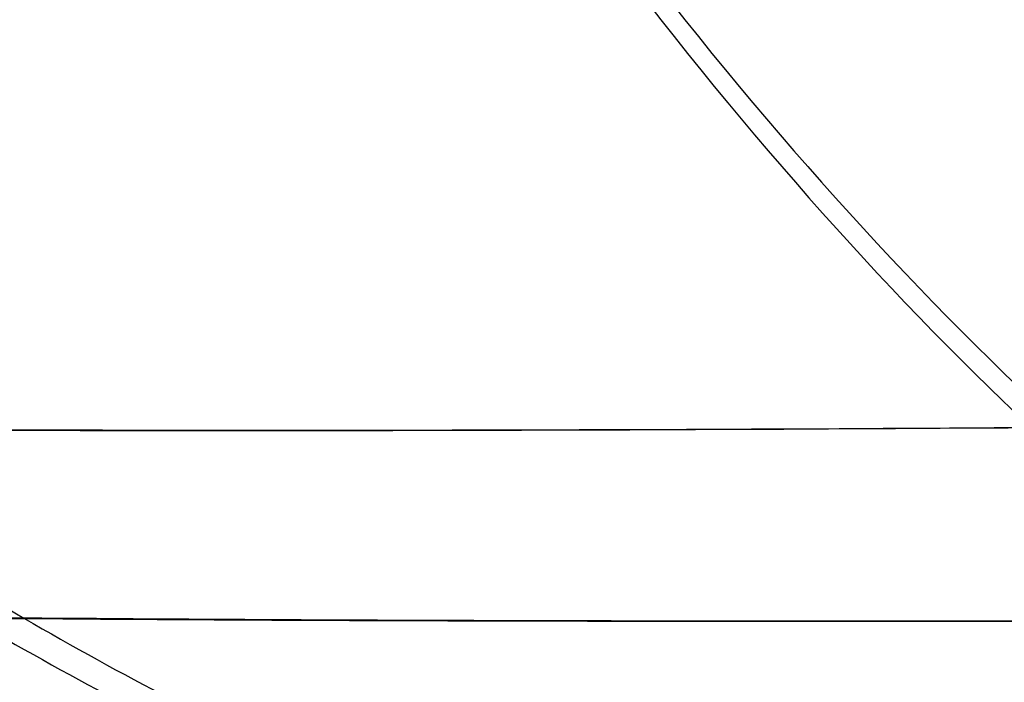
# Model space of a CAD drawing. Header units: millimetres. Extents: x 60 to 680, y -382 to -238.
# Tile 247 of 256: x 79.71 to 83.09, y -344.4 to -342.13. Entities that reach past the tile are written whole.
import ezdxf

# ---------------------------------------------------------------- set-up
doc = ezdxf.new("R2010")
doc.units = ezdxf.units.MM
doc.layers.add('Predeterminada', color=7, linetype='Continuous', true_color=0x000000)

msp = doc.modelspace()

# ---------------------------------------------------------------- linework, layer by layer
at = {"layer": 'Predeterminada'}
for points in [[(77.9095, -329.6221, 452.8415), (77.9094, -330.4179, 452.8414), (77.9967, -332.0819, 452.9721), (78.439, -334.7004, 453.6339), (79.2153, -337.3121, 454.7956), (80.3081, -339.7641, 456.4307), (81.6566, -341.9042, 458.4483), (82.9156, -343.325, 460.3317), (83.9516, -344.208, 461.8812), (84.9903, -344.9192, 463.4349), (85.7552, -345.2584, 464.5788), (86.2465, -345.4043, 465.3136)], [(77.9346, -329.6221, 889.3591), (77.9345, -330.4179, 889.3592), (78.0228, -332.0819, 889.2285), (78.4699, -334.7004, 888.5667), (79.2558, -337.3121, 887.405), (80.3638, -339.7641, 885.7698), (81.7339, -341.9042, 883.7523), (83.0154, -343.325, 881.8689), (84.0711, -344.208, 880.3193), (85.1304, -344.9192, 878.7657), (85.9109, -345.2584, 877.6218), (86.4124, -345.4043, 876.887)], [(71.8488, -329.6989, 457.816), (71.8487, -330.4979, 457.8159), (71.9599, -332.1667, 457.9271), (72.5228, -334.7849, 458.4899), (73.5111, -337.3866, 459.4778), (74.9021, -339.8191, 460.8684), (76.6186, -341.9337, 462.5842), (78.2211, -343.3323, 464.1859), (79.5396, -344.1993, 465.5037), (80.8618, -344.896, 466.825), (81.8353, -345.2264, 467.7978), (82.4606, -345.3676, 468.4226)], [(71.9238, -329.6989, 884.3846), (71.9237, -330.4979, 884.3846), (72.0362, -332.1667, 884.2735), (72.606, -334.7849, 883.7107), (73.6068, -337.3866, 882.7227), (75.0166, -339.8191, 881.3322), (76.7578, -341.9337, 879.6164), (78.3846, -343.3323, 878.0147), (79.7236, -344.1993, 876.6969), (81.0666, -344.896, 875.3756), (82.0554, -345.2264, 874.4028), (82.6905, -345.3676, 873.778)]]:
    msp.add_open_spline(points, degree=3, knots=[0, 0, 0, 0, 2.945243, 5.890486, 8.835729, 11.780972, 14.726216, 17.671459, 19.14408, 20.616702, 23.561945, 23.561945, 23.561945, 23.561945], dxfattribs=at)
for points in [[(69.649, -343.3657, 486.1003), (69.643, -343.3113, 484.1027), (70.027, -343.2736, 480.1075), (71.7651, -343.3519, 474.345), (74.5976, -343.469, 469.0342), (78.4144, -343.5415, 464.3793), (83.0676, -343.5333, 460.5591), (88.3775, -343.4731, 457.7204), (94.1397, -343.4456, 455.9725), (98.1348, -343.5212, 455.5787), (100.1324, -343.5985, 455.5789)], [(100.1608, -343.5985, 886.6217), (98.1658, -343.5212, 886.6219), (94.1782, -343.4456, 886.2281), (88.4386, -343.4731, 884.4802), (83.1685, -343.5333, 881.6415), (78.5785, -343.5415, 877.8213), (74.8522, -343.469, 873.1664), (72.1374, -343.3519, 867.8556), (70.5396, -343.2736, 862.0931), (70.2582, -343.3113, 858.0979), (70.3157, -343.3657, 856.1003)], [(71.0429, -344.0987, 486.1003), (71.0372, -344.0386, 484.1939), (71.4037, -343.9845, 480.3812), (73.062, -344.0321, 474.8819), (75.7649, -344.1242, 469.8137), (79.407, -344.1879, 465.3714), (83.8474, -344.1922, 461.7257), (88.9147, -344.1626, 459.0166), (94.4136, -344.1729, 457.3485), (98.2262, -344.2697, 456.9727), (100.1325, -344.3547, 456.9729)], [(100.1694, -344.3547, 885.2277), (98.2664, -344.2697, 885.2278), (94.4627, -344.1729, 884.8521), (88.9888, -344.1626, 883.184), (83.9634, -344.1922, 880.4749), (79.5869, -344.1879, 876.8292), (76.0339, -344.1242, 872.3869), (73.4452, -344.0321, 867.3187), (71.9214, -343.9845, 861.8194), (71.6528, -344.0386, 858.0067), (71.7075, -344.0987, 856.1003)]]:
    msp.add_open_spline(points, degree=3, dxfattribs=at)

doc.saveas('drawing.dxf')
